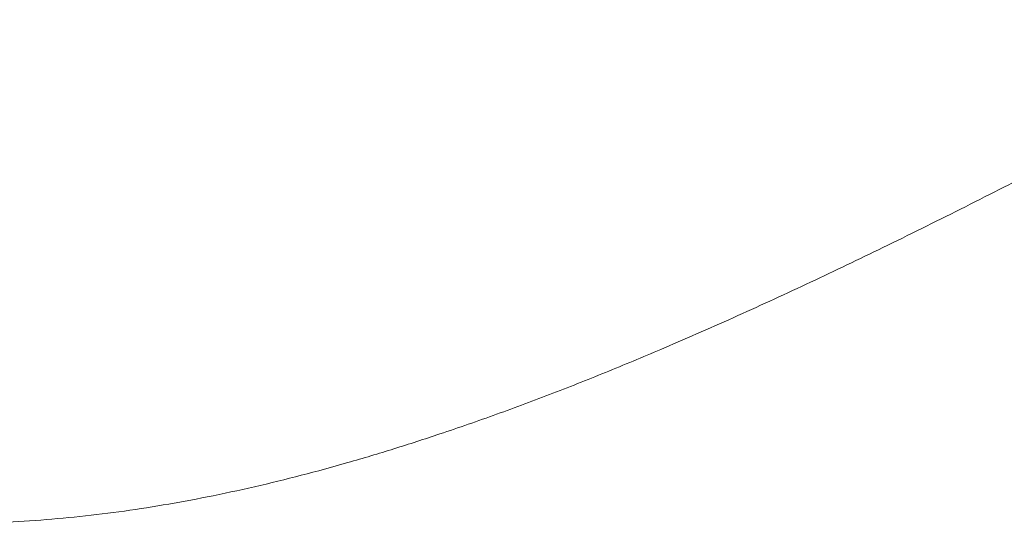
# Model space of a CAD drawing. Header units: millimetres. Extents: x 8 to 717, y 12 to 440.
# Tile 95 of 148: x 93.39 to 98.44, y 406.55 to 409.13. Entities that reach past the tile are written whole.
import ezdxf

# ---------------------------------------------------------------- set-up
doc = ezdxf.new("R2010")
doc.units = ezdxf.units.MM

msp = doc.modelspace()

# ---------------------------------------------------------------- linework, layer by layer
at = {"color": 252, "linetype": 'Continuous', "lineweight": 0}
msp.add_open_spline([(91.0276, 406.9829), (91.0859, 406.9568), (91.2026, 406.9046), (91.3833, 406.8347), (91.5684, 406.7713), (91.7579, 406.7155), (91.9506, 406.6674), (92.1462, 406.6274), (92.3443, 406.5954), (92.5516, 406.5707), (92.7678, 406.5541), (92.9927, 406.5466), (93.2176, 406.5482), (93.4441, 406.5587), (93.6717, 406.5777), (93.9003, 406.605), (94.128, 406.6398), (94.36, 406.6826), (94.5962, 406.7334), (94.8365, 406.7923), (95.0752, 406.8574), (95.3123, 406.9283), (95.5671, 407.0106), (95.8394, 407.1053), (96.1286, 407.2133), (96.4156, 407.3271), (96.732, 407.4592), (97.0773, 407.6108), (97.4509, 407.7828), (97.8317, 407.9652), (98.2199, 408.1573), (98.6157, 408.3585), (99.1353, 408.628), (99.7777, 408.9681), (100.5434, 409.3775), (101.208, 409.7304), (101.7729, 410.0247), (102.2369, 410.2619), (102.7035, 410.4941), (103.1726, 410.7212), (103.4881, 410.8665), (103.6459, 410.9392)], degree=3, knots=[0, 0, 0, 0, 0.0140417, 0.0281067, 0.0425741, 0.057048, 0.0715155, 0.0862185, 0.1009281, 0.1156317, 0.132102, 0.1485866, 0.1650736, 0.1815474, 0.1984093, 0.2152809, 0.2321549, 0.24902, 0.26714, 0.2852684, 0.3034022, 0.3215355, 0.3396598, 0.3622777, 0.3849007, 0.4075256, 0.4301461, 0.4602841, 0.4904251, 0.5205648, 0.5530993, 0.585635, 0.6181703, 0.6817972, 0.7454249, 0.8090521, 0.8472412, 0.8854345, 0.9236268, 0.9618151, 1, 1, 1, 1], dxfattribs=at)

doc.saveas('drawing.dxf')
